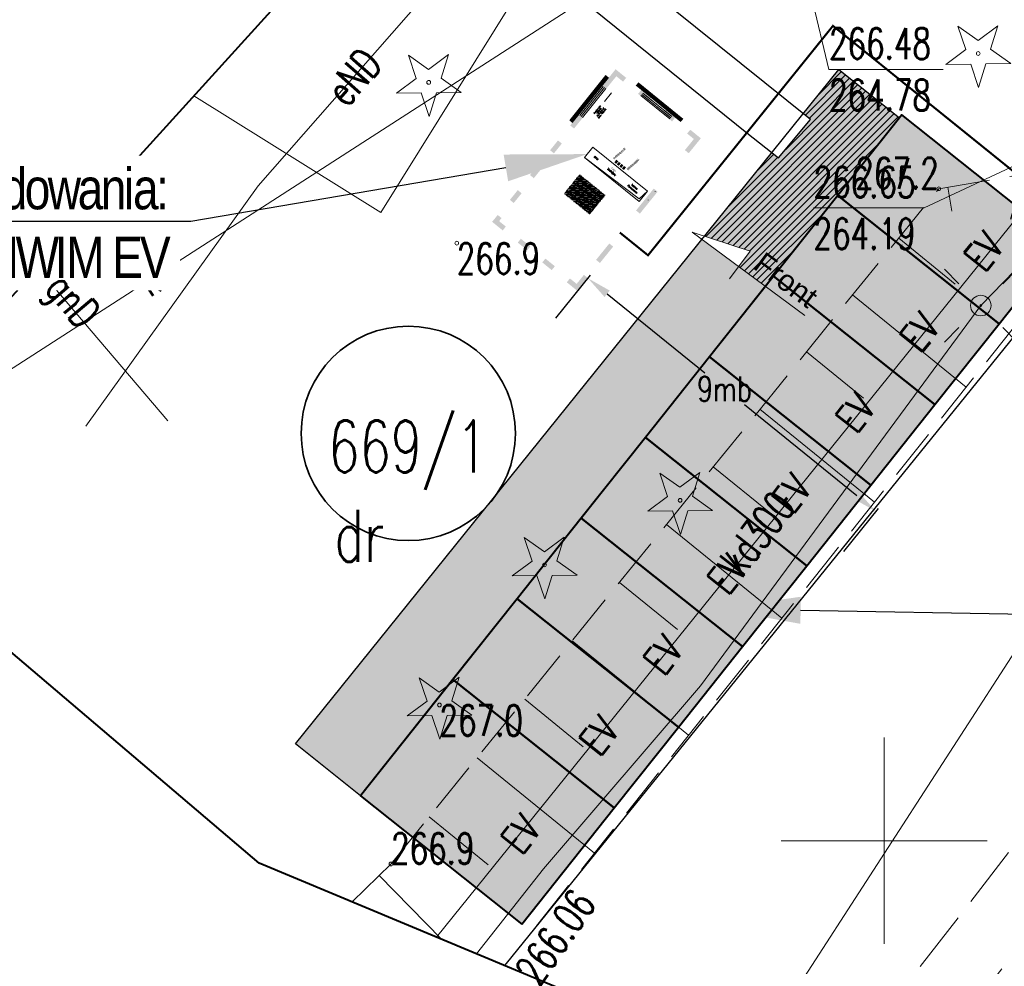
# Model space of a CAD drawing. Header units: metres. Extents: x 7447160 to 7447317, y 5606993 to 5607155.
# Tile 3 of 12: x 7447179 to 7447203, y 5607047 to 5607070. Entities that reach past the tile are written whole.
import ezdxf
from ezdxf import colors
from ezdxf.entities.mleader import LeaderData, LeaderLine
from ezdxf.enums import TextEntityAlignment as Align
from ezdxf.math import Vec2, Vec3

# ---------------------------------------------------------------- set-up
doc = ezdxf.new("R2010")
doc.units = ezdxf.units.M
doc.header["$MEASUREMENT"] = 0
for name, pattern in [('1', [0]), ('1_2', [1.5, 1, -0.5]), ('1_OTKJ', [2, 1.5, -0.5]), ('1_OTKK', [0]), ('1_OTRK', [1.75, 1.25, -0.5]), ('3_SUEP_A', [0]), ('3_SUGP', [0]), ('3_SUKP', [0]), ('3_SUSU', [0]), ('GDE', [0])]:
    doc.linetypes.add(name, pattern=pattern)
doc.layers.get('0').update_dxf_attribs({"color": 250, "linetype": 'CONTINUOUS', "lineweight": 100})
doc.layers.get('Defpoints').update_dxf_attribs({"linetype": 'CONTINUOUS'})
for name, color, linetype in [('!!!_EV_miejsca ładowania', 3, 'CONTINUOUS'), ('Obudowa', 7, 'CONTINUOUS'), ('SCHEMAT', 7, 'CONTINUOUS'), ('Warstwa 1', 7, 'CONTINUOUS'), ('Ładowarka', 7, 'CONTINUOUS')]:
    doc.layers.add(name, color=color, linetype=linetype)
for name, color, linetype, lineweight, true_color in [('_Zakres', 7, 'CONTINUOUS', 40, 0xa4007c), ('Numery_konturow', 7, 'CONTINUOUS', 13, 0x008000), ('OTZ_T_1', 7, 'CONTINUOUS', 18, 0x008000), ('SUGP_L_0', 7, '3_SUGP', 18, 0xbfbf00), ('SUGR_T_0', 7, 'CONTINUOUS', 18, 0xbfbf00), ('SUKP_E_T_0', 7, 'CONTINUOUS', 0, 0x803300), ('SUKP_L_0', 7, '3_SUKP', 18, 0x803300), ('SUKR_T_0', 7, 'CONTINUOUS', 18, 0x803300)]:
    doc.layers.add(name, color=color, linetype=linetype, lineweight=lineweight, true_color=true_color)
for name, color, linetype, lineweight in [('Aparatura', 7, 'CONTINUOUS', 13), ('Dzialki', 7, 'GDE', 18), ('Numery_dzialek', 7, 'CONTINUOUS', 13), ('OTK_L_0', 7, '1_OTKJ', 18), ('OTK_L_1', 7, '1_OTKK', 25), ('OTR_L_1', 7, '1_OTRK', 18), ('OTR_T_0', 7, 'CONTINUOUS', 18), ('OTR_T_1', 7, 'CONTINUOUS', 18), ('Podzial_sekcyjny_krzyze', 7, '1', 18), ('SUE_T_3', 7, 'CONTINUOUS', 18), ('SUEP_E_T_0', 1, 'CONTINUOUS', 0), ('SUEP_L_0', 1, '3_SUEP_A', 18), ('SUS_L_0', 7, '3_SUSU', 18)]:
    doc.layers.add(name, color=color, linetype=linetype, lineweight=lineweight)
doc.styles.add('Arial', font='arial.ttf')
doc.styles.add('Rys-A', font='arial.ttf')
doc.styles.get("Standard").update_dxf_attribs({"font": 'Simplex.SHX', "width": 0.75})
doc.dimstyles.get("Standard").update_dxf_attribs({"dimtxt": 1, "dimasz": 1, "dimexe": 1, "dimexo": 1, "dimgap": 1, "dimtad": 1, "dimtxsty": 'Standard', "dimcen": 2.5, "dimadec": 0, "dimazin": 0, "dimtfac": 1, "dimtmove": 0, "dimatfit": 3, "dimfxl": 1, "dimarcsym": 0})
pattern_1 = [(45, (0, 0), (-0.0883883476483, 0.0883883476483), [])]

# ---------------------------------------------------------------- blocks, each defined once
blk = doc.blocks.new('1_OTRN')
at = {"linetype": 'Continuous'}
blk.add_circle((0, 0), 0.045, dxfattribs=at)
blk = doc.blocks.new('3_SUEO_W')
at = {"linetype": 'Continuous'}
for p, q in [((-0.53035, 0.53035), (-0.8839, 0.8839)), ((0.53035, 0.53035), (0.8839, 0.8839)), ((-0.53035, -0.53035), (-0.8839, -0.8839)), ((0.53035, -0.53035), (0.8839, -0.8839))]:
    blk.add_line(p, q, dxfattribs=at)
blk.add_circle((0, 0), 0.025, dxfattribs=at)
blk = doc.blocks.new('3_SUPP')
at = {"linetype": 'Continuous'}
blk.add_circle((0, 0), 0.25, dxfattribs=at)
blk = doc.blocks.new('1_OTZG')
at = {"linetype": 'Continuous'}
for p, q in [((-0.3012, 0.09375), (-0.4937, 0.6621)), ((-0.4937, 0.6621), (-0.0039, 0.31545)), ((-0.0039, 0.31545), (0.4771, 0.67415)), ((0.4771, 0.67415), (0.2988, 0.1012)), ((-0.78225, -0.26495), (-0.3012, 0.09375)), ((0.2988, 0.1012), (0.7886, -0.24545)), ((-0.18225, -0.2575), (-0.78225, -0.26495)), ((0.01025, -0.82585), (-0.18225, -0.2575)), ((0.1886, -0.2529), (0.01025, -0.82585)), ((0.7886, -0.24545), (0.1886, -0.2529))]:
    blk.add_line(p, q, dxfattribs=at)
blk.add_circle((0, 0), 0.045, dxfattribs=at)
blk = doc.blocks.new('*D294')
at = {"layer": 'Defpoints', "color": 0, "linetype": 'Continuous'}
for p in [(7447192.909, 5607063.759), (7447199.799, 5607057.985), (7447199.895, 5607058.104)]:
    blk.add_point(p, dxfattribs=at)
at = {"layer": 'SCHEMAT', "color": 0, "linetype": 'Continuous', "lineweight": -2, "transparency": 16777216}
for p, q in [((7447192.869, 5607063.711), (7447192.026, 5607062.668)), ((7447193.279, 5607063.263), (7447195.645, 5607061.347)), ((7447199.332, 5607058.362), (7447196.609, 5607060.567)), ((7447199.856, 5607058.056), (7447199.012, 5607057.013))]:
    blk.add_line(p, q, dxfattribs=at)
at = {"layer": 'SCHEMAT', "color": 0, "linetype": 'Continuous', "transparency": 16777216}
for points in [[(7447193.341, 5607063.34), (7447193.216, 5607063.185), (7447192.812, 5607063.64)], [(7447199.395, 5607058.44), (7447199.269, 5607058.285), (7447199.799, 5607057.985)]]:
    blk.add_solid(points, dxfattribs=at)
at = {"layer": 'SCHEMAT', "color": 0, "linetype": 'Continuous', "lineweight": 5, "transparency": 16777216, "insert": (7447196.127, 5607060.957), "char_height": 0.6, "attachment_point": 5}
blk.add_mtext('\\A1;\\A1;9mb\\P', dxfattribs=at)
blk = doc.blocks.new('EV1')
at = {"lineweight": 40, "true_color": 0xafd9aa}
h = blk.add_hatch(color=9, dxfattribs=at)
h.dxf.hatch_style = 1
h.paths.add_polyline_path([(0, 0), (2.5, 0), (2.5, 5), (0, 5)])
at = {"color": 114, "lineweight": 40, "true_color": 0x139b48}
blk.add_lwpolyline([(0, 0), (2.5, 0), (2.5, 5), (0, 5)], close=True, dxfattribs=at)
blk = doc.blocks.new('EV25')
at = {"layer": 'Ładowarka'}
blk.add_blockref('EV1', (-1.25, 0), dxfattribs=at)
at = {"layer": 'Ładowarka', "color": 7, "lineweight": 140, "true_color": 0xffffff, "insert": (-0.522, 1.732), "char_height": 0.6991, "attachment_point": 1}
blk.add_mtext_dynamic_manual_height_columns('EV', width=0.58533, gutter_width=3.496, heights=[0], dxfattribs=at)
blk = doc.blocks.new('EV2')
at = {"lineweight": 40, "true_color": 0xafd9aa}
h = blk.add_hatch(color=9, dxfattribs=at)
h.dxf.hatch_style = 1
h.paths.add_polyline_path([(0, 0), (3.6, 0), (3.6, 5), (0, 5)])
at = {"color": 114, "lineweight": 40, "true_color": 0x139b48}
blk.add_lwpolyline([(0, 0), (3.6, 0), (3.6, 5), (0, 5)], close=True, dxfattribs=at)
blk = doc.blocks.new('EV36')
at = {"layer": 'Ładowarka'}
blk.add_blockref('EV2', (-1.8, 0), dxfattribs=at)
at = {"layer": 'Ładowarka', "color": 7, "lineweight": 140, "true_color": 0xffffff, "insert": (-0.522, 1.732), "char_height": 0.6991, "attachment_point": 1}
blk.add_mtext_dynamic_manual_height_columns('EV', width=0.58533, gutter_width=3.496, heights=[0], dxfattribs=at)

msp = doc.modelspace()

# ---------------------------------------------------------------- hatches: boundary and pattern name
at = {"lineweight": 5}
for points in [[(7447193.50301, 5607066.51375), (7447193.45267, 5607066.45157), (7447193.49931, 5607066.41382), (7447193.54964, 5607066.476)], [(7447193.56378, 5607066.46456), (7447193.51344, 5607066.40238), (7447193.56008, 5607066.36463), (7447193.61041, 5607066.42681)], [(7447193.62596, 5607066.41422), (7447193.57562, 5607066.35204), (7447193.62226, 5607066.31429), (7447193.67259, 5607066.37647)], [(7447193.68814, 5607066.36389), (7447193.6378, 5607066.30171), (7447193.68444, 5607066.26396), (7447193.73477, 5607066.32614)]]:
    msp.add_hatch(color=30, dxfattribs=at).paths.add_polyline_path(points)
at = {"layer": 'Aparatura', "lineweight": 5}
h = msp.add_hatch(dxfattribs=at)
h.set_pattern_fill('LINES', color=256, scale=0.005, angle=231.009306, style=0)
h.set_pattern_definition([(231.009306, (7447202.755973, 5607115.418734), (-0.0098710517, 0.0079907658), [])])
h.paths.add_polyline_path([(7447193.24728, 5607068.55809), (7447192.36641, 5607067.46994), (7447192.43636, 5607067.41331), (7447193.31723, 5607068.50146)])
h = msp.add_hatch(dxfattribs=at)
h.set_pattern_fill('LINES', color=256, scale=0.015, angle=231.009306, style=0)
h.set_pattern_definition([(231.009306, (7447228.23636, 5607014.275843), (-0.029613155, 0.023972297), [])])
h.paths.add_polyline_path([(7447193.25321, 5607068.23164), (7447193.15994, 5607068.30715), (7447192.59366, 5607067.60762), (7447192.68693, 5607067.53212)])
h = msp.add_hatch(dxfattribs=at)
h.set_pattern_fill('LINES', color=256, scale=0.005, angle=141.009306, style=0)
h.set_pattern_definition([(141.009306, (7447241.979002, 5607057.991358), (0.0079907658, 0.0098710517), [])])
h.paths.add_polyline_path([(7447195.11836, 5607067.50005), (7447194.03021, 5607068.38092), (7447193.97358, 5607068.31097), (7447195.06173, 5607067.4301)])
h = msp.add_hatch(dxfattribs=at)
h.set_pattern_fill('LINES', color=256, scale=0.015, angle=141.009306, style=0)
h.set_pattern_definition([(141.009306, (7447140.83611, 5607032.510973), (0.023972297, 0.029613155), [])])
h.paths.add_polyline_path([(7447194.79191, 5607067.49413), (7447194.86742, 5607067.5874), (7447194.16789, 5607068.15367), (7447194.09239, 5607068.0604)])
at = {"layer": 'SCHEMAT', "linetype": 'Continuous', "true_color": 0xcd6928}
h = msp.add_hatch(dxfattribs=at)
h.set_pattern_fill('ANGLE', color=32)
h.set_pattern_definition([(0, (0, 0), (0, 0.275), [0.2, -0.075]), (90, (0, 0), (-0.275, 2e-17), [0.2, -0.075])])
h.paths.add_polyline_path([(7447197.12133, 5607063.44262), (7447195.57561, 5607064.58471), (7447190.60709, 5607058.41753, -0.04097197), (7447190.34021, 5607058.08627), (7447185.71522, 5607052.34551), (7447187.29777, 5607051.08725)])
h.paths.add_polyline_path([(7447200.37231, 5607067.53147), (7447198.89557, 5607068.70561), (7447198.03129, 5607067.63283), (7447198.21188, 5607067.4876), (7447197.43638, 5607066.55789), (7447197.27065, 5607066.68868), (7447195.63688, 5607064.66076), (7447196.74521, 5607064.29946), (7447196.46863, 5607063.92489), (7447197.12133, 5607063.44262)])
h.paths.add_polyline_path([(7447196.60385, 5607063.85807), (7447198.16492, 5607062.70463), (7447198.63151, 5607063.33613), (7447197.07044, 5607064.48956)], flags=9)
h.paths.add_polyline_path([(7447198.09717, 5607064.15635), (7447200.94717, 5607064.15635), (7447200.94717, 5607065.28135), (7447198.09717, 5607065.28135)], flags=9)
h.paths.add_polyline_path([(7447198.09717, 5607065.40635), (7447201.07217, 5607065.40635), (7447201.07217, 5607066.53135), (7447198.09717, 5607066.53135)], flags=9)
h.paths.add_polyline_path([(7447198.47232, 5607067.51811), (7447201.44732, 5607067.51811), (7447201.44732, 5607068.64311), (7447198.47232, 5607068.64311)], flags=9)
h.paths.add_polyline_path([(7447199.0365, 5607065.6225), (7447201.5115, 5607065.6225), (7447201.5115, 5607066.7475), (7447199.0365, 5607066.7475)], flags=9)
at = {"layer": 'SCHEMAT', "linetype": 'Continuous', "true_color": 0xffffff}
h = msp.add_hatch(dxfattribs=at)
h.set_pattern_fill('ANSI31')
h.set_pattern_definition(pattern_1)
h.paths.add_polyline_path([(7447200.37231, 5607067.53147), (7447198.89557, 5607068.70561), (7447198.03129, 5607067.63283), (7447198.21188, 5607067.4876), (7447197.43638, 5607066.55789), (7447197.27065, 5607066.68868), (7447195.63688, 5607064.66076), (7447196.74521, 5607064.29946), (7447196.46863, 5607063.92489), (7447197.12133, 5607063.44262), (7447197.31754, 5607063.6894), (7447198.87341, 5607065.64625)])
h.paths.add_polyline_path([(7447196.60385, 5607063.85807), (7447198.16492, 5607062.70463), (7447198.63151, 5607063.33613), (7447197.07044, 5607064.48956)], flags=9)
h.paths.add_polyline_path([(7447198.09717, 5607064.15635), (7447200.94717, 5607064.15635), (7447200.94717, 5607065.28135), (7447198.09717, 5607065.28135)], flags=9)
h.paths.add_polyline_path([(7447198.09717, 5607065.40635), (7447201.07217, 5607065.40635), (7447201.07217, 5607066.53135), (7447198.09717, 5607066.53135)], flags=9)
h.paths.add_polyline_path([(7447198.47232, 5607067.51811), (7447201.44732, 5607067.51811), (7447201.44732, 5607068.64311), (7447198.47232, 5607068.64311)], flags=9)
h.paths.add_polyline_path([(7447199.0365, 5607065.6225), (7447201.5115, 5607065.6225), (7447201.5115, 5607066.7475), (7447199.0365, 5607066.7475)], flags=9)
h = msp.add_hatch(dxfattribs=at)
h.set_pattern_fill('ANSI31')
h.set_pattern_definition(pattern_1)
h.paths.add_polyline_path([(7447198.87341, 5607065.64625), (7447200.37231, 5607067.53147), (7447198.89557, 5607068.70561), (7447198.03129, 5607067.63283), (7447198.21188, 5607067.4876), (7447197.43638, 5607066.55789), (7447197.27065, 5607066.68868), (7447195.63688, 5607064.66076), (7447196.74521, 5607064.29946), (7447196.46863, 5607063.92489), (7447197.12133, 5607063.44262), (7447197.31754, 5607063.6894)])
h.paths.add_polyline_path([(7447196.60385, 5607063.85807), (7447198.16492, 5607062.70463), (7447198.63151, 5607063.33613), (7447197.07044, 5607064.48956)], flags=9)
h.paths.add_polyline_path([(7447198.09717, 5607064.15635), (7447200.94717, 5607064.15635), (7447200.94717, 5607065.28135), (7447198.09717, 5607065.28135)], flags=9)
h.paths.add_polyline_path([(7447198.09717, 5607065.40635), (7447201.07217, 5607065.40635), (7447201.07217, 5607066.53135), (7447198.09717, 5607066.53135)], flags=9)
h.paths.add_polyline_path([(7447198.47232, 5607067.51811), (7447201.44732, 5607067.51811), (7447201.44732, 5607068.64311), (7447198.47232, 5607068.64311)], flags=9)
h.paths.add_polyline_path([(7447199.0365, 5607065.6225), (7447201.5115, 5607065.6225), (7447201.5115, 5607066.7475), (7447199.0365, 5607066.7475)], flags=9)
at = {"layer": 'Ładowarka', "lineweight": 30}
h = msp.add_hatch(color=5, dxfattribs=at)
h.dxf.hatch_style = 1
h.paths.add_polyline_path([(7447198.28274, 5607065.59561), (7447198.76496, 5607066.19552), (7447197.9251, 5607066.87063), (7447197.44287, 5607066.27073)])
h = msp.add_hatch(color=5, dxfattribs=at)
h.dxf.hatch_style = 1
h.paths.add_polyline_path([(7447195.17462, 5607061.68645), (7447195.65685, 5607062.28636), (7447194.81698, 5607062.96147), (7447194.33476, 5607062.36156)])

# ---------------------------------------------------------------- linework, layer by layer
at = {"lineweight": 5}
msp.add_line((7447193.21768, 5607067.92573), (7447193.3865, 5607068.13428), dxfattribs=at)
at = {"lineweight": 5, "const_width": 0.005}
for points in [[(7447193.42272, 5607066.55032), (7447193.45194, 5607066.58304), (7447193.48133, 5607066.61046), (7447193.51145, 5607066.63511), (7447193.54285, 5607066.6595), (7447193.57611, 5607066.68618), (7447193.61176, 5607066.71767), (7447193.65039, 5607066.75649), (7447193.69253, 5607066.80518)], [(7447193.43248, 5607066.54242), (7447193.4617, 5607066.57515), (7447193.49109, 5607066.60257), (7447193.5212, 5607066.62721), (7447193.55261, 5607066.6516), (7447193.58586, 5607066.67828), (7447193.62152, 5607066.70977), (7447193.66014, 5607066.74859), (7447193.70229, 5607066.79729)], [(7447193.44288, 5607066.53775), (7447193.4721, 5607066.57048), (7447193.50149, 5607066.5979), (7447193.5316, 5607066.62254), (7447193.56301, 5607066.64693), (7447193.59626, 5607066.67361), (7447193.63192, 5607066.7051), (7447193.67054, 5607066.74392), (7447193.71268, 5607066.79262)], [(7447193.44883, 5607066.52856), (7447193.47805, 5607066.56129), (7447193.50744, 5607066.5887), (7447193.53755, 5607066.61335), (7447193.56896, 5607066.63774), (7447193.60221, 5607066.66442), (7447193.63787, 5607066.69591), (7447193.67649, 5607066.73473), (7447193.71864, 5607066.78343)], [(7447193.45957, 5607066.52424), (7447193.48879, 5607066.55697), (7447193.51818, 5607066.58438), (7447193.54829, 5607066.60903), (7447193.5797, 5607066.63342), (7447193.61295, 5607066.6601), (7447193.64861, 5607066.69159), (7447193.68723, 5607066.73041), (7447193.72937, 5607066.77911)], [(7447193.75089, 5607066.28484), (7447193.78011, 5607066.31756), (7447193.80949, 5607066.34498), (7447193.83961, 5607066.36962), (7447193.87102, 5607066.39402), (7447193.90427, 5607066.4207), (7447193.93993, 5607066.45218), (7447193.97855, 5607066.49101), (7447194.02069, 5607066.5397)], [(7447193.76064, 5607066.27694), (7447193.78986, 5607066.30966), (7447193.81925, 5607066.33708), (7447193.84937, 5607066.36172), (7447193.88077, 5607066.38612), (7447193.91402, 5607066.4128), (7447193.94968, 5607066.44428), (7447193.9883, 5607066.48311), (7447194.03045, 5607066.5318)], [(7447193.77104, 5607066.27227), (7447193.80026, 5607066.30499), (7447193.82965, 5607066.33241), (7447193.85977, 5607066.35705), (7447193.89117, 5607066.38145), (7447193.92442, 5607066.40813), (7447193.96008, 5607066.43961), (7447193.9987, 5607066.47844), (7447194.04085, 5607066.52713)], [(7447193.77699, 5607066.26308), (7447193.80621, 5607066.2958), (7447193.8356, 5607066.32322), (7447193.86572, 5607066.34786), (7447193.89712, 5607066.37226), (7447193.93037, 5607066.39894), (7447193.96603, 5607066.43042), (7447194.00465, 5607066.46925), (7447194.0468, 5607066.51794)], [(7447193.78773, 5607066.25876), (7447193.81695, 5607066.29148), (7447193.84634, 5607066.3189), (7447193.87646, 5607066.34354), (7447193.90786, 5607066.36794), (7447193.94111, 5607066.39462), (7447193.97677, 5607066.4261), (7447194.01539, 5607066.46493), (7447194.05754, 5607066.51362)]]:
    msp.add_lwpolyline(points, dxfattribs=at)
at = {"layer": '_Zakres', "linetype": 'Continuous'}
msp.add_lwpolyline([(7447254, 5607146), (7447316.74038, 5607106.76169), (7447254.2039, 5607040.65429), (7447207.55916, 5607039.97171), (7447184.836, 5607049.4574), (7447174.4084, 5607058.3257), (7447254, 5607146)], dxfattribs=at)
at = {"layer": 'Aparatura', "linetype": 'Continuous', "lineweight": 5}
for p, q in [((7447194.27474, 5607065.54401), (7447194.27559, 5607065.53547)), ((7447194.44539, 5607065.75248), (7447194.44624, 5607065.74394))]:
    msp.add_line(p, q, dxfattribs=at)
at = {"layer": 'Aparatura', "lineweight": 0}
msp.add_lwpolyline([(7447198.07558, 5607062.73756), (7447195.34306, 5607064.75654), (7447196.74521, 5607064.29946), (7447196.24879, 5607063.62716)], dxfattribs=at)
msp.add_lwpolyline([(7447198.07558, 5607062.73756), (7447195.34306, 5607064.75654), (7447196.74521, 5607064.29946), (7447196.24879, 5607063.62716)], dxfattribs=at)
at = {"layer": 'Dzialki'}
msp.add_line((7447259.8995, 5607142.31041), (7447196.65613, 5607044.52314), dxfattribs=at)
at = {"layer": 'OTK_L_0', "linetype": '1_OTKJ'}
msp.add_line((7447198.41884, 5607043.7873), (7447207.354, 5607055.298), dxfattribs=at)
at = {"layer": 'OTK_L_1', "linetype": '1_OTKK'}
for p, q in [((7447190.836, 5607047.018), (7447204.816, 5607064.289)), ((7447190.79423, 5607046.97016), (7447190.836, 5607047.018))]:
    msp.add_line(p, q, dxfattribs=at)
at = {"layer": 'OTR_L_1'}
for p, q in [((7447206.531, 5607066.694), (7447190.836, 5607047.018)), ((7447201.324, 5607065.81), (7447206.531, 5607066.694)), ((7447188.036, 5607049.435), (7447201.324, 5607065.81)), ((7447199.90974, 5607043.16493), (7447208.524, 5607054.065))]:
    msp.add_line(p, q, dxfattribs=at)
at = {"layer": 'OTR_L_1', "linetype": 'ByBlock'}
for p, q in [((7447201.54431, 5607065.8474), (7447201.64354, 5607065.26291)), ((7447200.3519, 5607064.61206), (7447201.72336, 5607063.49915)), ((7447199.2343, 5607063.23483), (7447201.98876, 5607060.99964)), ((7447198.112, 5607061.8518), (7447199.49503, 5607060.7295)), ((7447196.98497, 5607060.46295), (7447199.76267, 5607058.2089)), ((7447195.8532, 5607059.06826), (7447197.2479, 5607057.93649)), ((7447194.71667, 5607057.66769), (7447197.5178, 5607055.39463)), ((7447193.57536, 5607056.26123), (7447194.98182, 5607055.11991)), ((7447192.42924, 5607054.84885), (7447195.254, 5607052.55661)), ((7447191.27829, 5607053.43052), (7447192.69662, 5607052.27958)), ((7447190.1225, 5607052.00623), (7447192.97109, 5607049.69466)), ((7447188.96185, 5607050.57594), (7447190.39214, 5607049.41529)), ((7447187.09561, 5607048.51413), (7447188.036, 5607049.435)), ((7447187.74915, 5607049.15411), (7447189.26101, 5607047.6102)), ((7447190.836, 5607047.018), (7447190.79423, 5607046.97016))]:
    msp.add_line(p, q, dxfattribs=at)
at = {"layer": 'Podzial_sekcyjny_krzyze'}
for p, q in [((7447200, 5607047.5), (7447200, 5607052.5)), ((7447197.5, 5607050), (7447202.5, 5607050))]:
    msp.add_line(p, q, dxfattribs=at)
at = {"layer": 'SCHEMAT', "color": 1, "linetype": '1_2', "lineweight": 5, "const_width": 0.05}
msp.add_lwpolyline([(7447193.58622, 5607064.74756), (7447194.27018, 5607064.19568), (7447198.75622, 5607069.75964), (7447212.9831, 5607058.28798), (7447215.60864, 5607059.73937), (7447222.44881, 5607058.25207), (7447243.25612, 5607055.41379), (7447251.56411, 5607054.02609)], dxfattribs=at)
at = {"layer": 'SUEP_L_0', "linetype": '3_SUEP_A'}
for p, q in [((7447184.81224, 5607065.87987), (7447189.87978, 5607071.65478)), ((7447180.63278, 5607060.05468), (7447184.81224, 5607065.87987)), ((7447205.20413, 5607065.94302), (7447202.343, 5607062.977)), ((7447202.343, 5607062.977), (7447195.54377, 5607053.75386)), ((7447195.54377, 5607053.75386), (7447191.73429, 5607049.31898)), ((7447191.73429, 5607049.31898), (7447190.10964, 5607047.25594))]:
    msp.add_line(p, q, dxfattribs=at)
at = {"layer": 'SUGP_L_0', "linetype": '3_SUGP'}
msp.add_line((7447182.62485, 5607060.17926), (7447179.45804, 5607063.88814), dxfattribs=at)
at = {"layer": 'SUKP_L_0', "linetype": '3_SUKP'}
for p, q in [((7447174.99499, 5607058.97186), (7447197.5167, 5607073.48562)), ((7447204.889, 5607067.188), (7447189.14256, 5607047.65965))]:
    msp.add_line(p, q, dxfattribs=at)
at = {"layer": 'SUKR_T_0', "linetype": 'Continuous', "lineweight": 0}
for p, q in [((7447197.5167, 5607073.48562), (7447198.65982, 5607068.70561)), ((7447198.65982, 5607068.70561), (7447201.42837, 5607068.70561)), ((7447204.889, 5607067.188), (7447200.97179, 5607065.34385)), ((7447198.28467, 5607065.34385), (7447200.97179, 5607065.34385))]:
    msp.add_line(p, q, dxfattribs=at)
at = {"layer": 'SUS_L_0', "linetype": '3_SUSU'}
for p, q in [((7447192.55258, 5607072.87149), (7447187.78853, 5607065.2358)), ((7447187.78853, 5607065.2358), (7447183.25132, 5607068.06664))]:
    msp.add_line(p, q, dxfattribs=at)

# ---------------------------------------------------------------- block references
at = {"layer": '!!!_EV_miejsca ładowania', "color": 242, "lineweight": 40, "true_color": 0xcd2027, "rotation": 51.5123249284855}
for p in [(7447203.56505, 5607063.51295), (7447202.00919, 5607061.5561), (7447200.45332, 5607059.59924), (7447198.89746, 5607057.64239)]:
    msp.add_blockref('EV25', p, dxfattribs=at)
at = {"layer": 'OTR_T_1'}
for p in [(7447201.324, 5607065.81), (7447201.324, 5607065.81), (7447189.63, 5607064.49), (7447189.21, 5607053.29), (7447188.036, 5607049.435), (7447188.036, 5607049.435)]:
    msp.add_blockref('1_OTRN', p, dxfattribs=at)
at = {"layer": 'OTZ_T_1'}
for p in [(7447202.28, 5607069.09), (7447188.95, 5607068.39), (7447195.048, 5607058.254), (7447191.759, 5607056.687), (7447189.21, 5607053.29)]:
    msp.add_blockref('1_OTZG', p, dxfattribs=at)
at = {"layer": 'SUE_T_3'}
for name in ['3_SUEO_W', '3_SUPP']:
    msp.add_blockref(name, (7447202.343, 5607062.977), dxfattribs=at)

# ---------------------------------------------------------------- texts
at = {"lineweight": 5, "char_height": 0.045, "attachment_point": 5, "rotation": 321.009306}
for s, insert, width in [('RPW', (7447193.01119, 5607066.55164), 0.55), ('Człon\\PZasilający', (7447193.40858, 5607066.24249), 0.65), ('Tablica\\PPomiarowa', (7447193.91839, 5607065.82979), 0.65)]:
    msp.add_mtext(s, dxfattribs=dict(at, insert=insert, width=width))
at = {"layer": 'Numery_dzialek', "width": 0.7}
msp.add_text('669/1', height=1.26, dxfattribs=at).set_placement((7447186.51734, 5607060.19195), align=Align.TOP_LEFT)
at = {"layer": 'Numery_konturow', "width": 0.7}
msp.add_text('dr', height=1.26, dxfattribs=at).set_placement((7447186.66223, 5607058.02388), align=Align.TOP_LEFT)
at = {"layer": 'Obudowa', "lineweight": 5, "insert": (7447193.10047, 5607067.67865), "char_height": 0.03, "width": 0.9814896, "attachment_point": 5, "rotation": 51.009306}
msp.add_mtext('Transformator\\P1600 kVA \\P15,75/0,42 kV\\P(max. 1600kVA)', dxfattribs=at)
at = {"layer": 'OTR_T_0', "lineweight": 9, "width": 0.7}
msp.add_text('266.06', height=0.75, rotation=55.000006, dxfattribs=at).set_placement((7447191.006, 5607046.862), align=Align.TOP_LEFT)
msp.add_text('266.06', height=0.75, rotation=55.000006, dxfattribs=at).set_placement((7447191.006, 5607046.862), align=Align.TOP_LEFT)
at = {"layer": 'OTR_T_1', "lineweight": 9, "width": 0.7}
msp.add_text('267.2', height=0.75, dxfattribs=at).set_placement((7447201.324, 5607065.81), align=Align.RIGHT)
for s, p in [('266.9', (7447189.63, 5607064.49)), ('267.0', (7447189.21, 5607053.29))]:
    msp.add_text(s, height=0.75, dxfattribs=at).set_placement(p, align=Align.TOP_LEFT)
msp.add_text('266.9', height=0.75, dxfattribs=at).set_placement((7447188.036, 5607049.435))
at = {"layer": 'SUEP_E_T_0', "lineweight": 9, "width": 0.7}
msp.add_text('eND', height=0.75, rotation=48.732679, dxfattribs=at).set_placement((7447187.13145, 5607068.52282), align=Align.MIDDLE)
at = {"layer": 'SUGR_T_0', "lineweight": 9, "width": 0.7}
msp.add_text('gnD', height=0.75, rotation=310.492229, dxfattribs=at).set_placement((7447179.61037, 5607063.37133))
at = {"layer": 'SUKP_E_T_0', "lineweight": 9, "width": 0.7}
for s, rotation, p in [('kd', 32.799105, (7447182.32418, 5607063.69504)), ('kd300', 52.218098, (7447196.92338, 5607057.46017))]:
    msp.add_text(s, height=0.75, rotation=rotation, dxfattribs=at).set_placement(p, align=Align.MIDDLE)
at = {"layer": 'SUKR_T_0', "lineweight": 9, "width": 0.7}
for s, p in [('266.48', (7447198.65982, 5607069.70561)), ('264.78', (7447198.65982, 5607068.45561)), ('266.65', (7447198.28467, 5607066.34385)), ('264.19', (7447198.28467, 5607065.09385))]:
    msp.add_text(s, height=0.75, dxfattribs=at).set_placement(p, align=Align.TOP_LEFT)
at = {"layer": 'Warstwa 1', "lineweight": 0, "style": 'Arial', "oblique": 359.999998}
msp.add_text('Front', height=0.515016, rotation=323.540328, dxfattribs=at).set_placement((7447196.79187, 5607063.89233))

# ---------------------------------------------------------------- next in the draw order: leaders
at = {"layer": 'SCHEMAT', "color": 0, "lineweight": 5, "ltscale": 10}
ml = msp.add_multileader_mtext('Standard', dxfattribs=at)
ml.set_content('{\\W0.8;\\T0.9;\\C0;Punkt  zasilania stacji ładowania:\\Pstacja transforamtorowa ANWIM EV}', color=6, style='Rys-A')
ml.set_leader_properties()
ml.build(insert=Vec2(0, 0))
ml.multileader.update_dxf_attribs({"has_text_frame": 1, "text_right_attachment_type": 6, "dogleg_length": 0.36, "arrow_head_size": 2})
ctx = ml.context
ctx.base_point, ctx.char_height, ctx.arrow_head_size, ctx.landing_gap_size, ctx.plane_origin = Vec3(7447166.15123, 5607065.66449), 1, 2, 0.2, Vec3(7447205.37147, 5607095.5824)
ctx.right_attachment, ctx.text_align_type = 6, 2
notes = []
notes.append((ctx, [(1, (1, 1, 0), (7447183.17617, 5607065.0175), (-1, 0), 0.36, [(0, [(7447192.79447, 5607066.65028)], 0, [])])]))
ctx.mtext.insert, ctx.mtext.alignment = Vec3(7447182.61617, 5607066.31149), 3
ctx.mtext.has_bg_fill, ctx.mtext.bg_color, ctx.mtext.bg_scale_factor, ctx.mtext.bg_transparency, ctx.mtext.use_window_bg_color = 1, -1027028792, 1.3, 0, 1
for ctx, leaders in notes:
    for number, flags, end, landing, length, lines in leaders:
        leader = LeaderData()
        leader.index, (leader.has_last_leader_line, leader.has_dogleg_vector, leader.attachment_direction) = number, flags
        leader.last_leader_point, leader.dogleg_vector, leader.dogleg_length = Vec3(end), Vec3(landing), length
        for number, points, colour, breaks in lines:
            line = LeaderLine()
            line.index, line.vertices, line.color, line.breaks = number, Vec3.list(points), colors.encode_raw_color(colour), breaks
            leader.lines.append(line)
        ctx.leaders.append(leader)

# ---------------------------------------------------------------- next in the draw order: hatches: boundary and pattern name
at = {"lineweight": 5}
h = msp.add_hatch(dxfattribs=at)
h.set_pattern_fill('EARTH2', color=252, scale=0.01, angle=51.009306, style=0)
h.set_pattern_definition([(96.0093, (7447206.16861, 5607046.03882), (-0.1046983, 0.08475487), [0.09525, -0.09525]), (96.0093, (7447206.14966, 5607046.03682), (-0.1046983, 0.08475487), [0.09525, -0.09525]), (96.0093, (7447206.13072, 5607046.03483), (-0.1046983, 0.08475487), [0.09525, -0.09525]), (96.0093, (7447206.11177, 5607046.03283), (-0.1046983, 0.08475487), [0.09525, -0.09525]), (96.0093, (7447206.092825, 5607046.03084), (-0.1046983, 0.08475487), [0.09525, -0.09525]), (96.0093, (7447206.07388, 5607046.02884), (-0.1046983, 0.08475487), [0.09525, -0.09525]), (186.0093, (7447206.16861, 5607046.03882), (-0.08475487, -0.1046983), [0.09525, -0.09525]), (186.0093, (7447206.1706, 5607046.01987), (-0.08475487, -0.1046983), [0.09525, -0.09525]), (186.0093, (7447206.172595, 5607046.00093), (-0.08475487, -0.1046983), [0.09525, -0.09525]), (186.0093, (7447206.17459, 5607045.98198), (-0.08475487, -0.1046983), [0.09525, -0.09525]), (186.0093, (7447206.17658, 5607045.963035), (-0.08475487, -0.1046983), [0.09525, -0.09525]), (186.0093, (7447206.17858, 5607045.94409), (-0.08475487, -0.1046983), [0.09525, -0.09525])])
h.paths.add_polyline_path([(7447192.83626, 5607065.28693), (7447193.23219, 5607065.65424), (7447192.61039, 5607066.1576), (7447192.23288, 5607065.69125)])
h.paths.add_polyline_path([(7447192.68168, 5607065.59111), (7447192.80417, 5607065.74241), (7447192.7517, 5607065.78488), (7447192.62922, 5607065.63358)], flags=24)
h.paths.add_polyline_path([(7447193.23219, 5607065.65424), (7447192.83626, 5607065.28693), (7447192.23288, 5607065.69125), (7447192.85468, 5607065.18789)])
at = {"layer": 'Aparatura', "lineweight": 5}
h = msp.add_hatch(dxfattribs=at)
h.set_pattern_fill('ANSI33', color=256, scale=0.01, angle=231.009306, style=0)
h.set_pattern_definition([(276.0093, (7447206.1338, 5607045.994786), (0.06315106, 0.00664781), []), (276.0093, (7447206.105547, 5607045.959886), (0.06315106, 0.00664781), [0.03175, -0.015875])])
h.paths.add_polyline_path([(7447192.37563, 5607063.63476), (7447192.30013, 5607063.54149), (7447192.55643, 5607063.334), (7447192.80818, 5607063.64499), (7447192.71484, 5607063.72041), (7447192.53866, 5607063.50278)])
h.paths.add_polyline_path([(7447193.26891, 5607064.21413), (7447193.37713, 5607064.34782), (7447193.42449, 5607064.40632), (7447193.33122, 5607064.48182), (7447193.01056, 5607064.08571), (7447193.10383, 5607064.01021)])
h.paths.add_polyline_path([(7447193.97939, 5607065.28252), (7447194.07266, 5607065.20701), (7447194.50263, 5607065.73815), (7447194.40936, 5607065.81366)])
h.paths.add_polyline_path([(7447195.2949, 5607067.24134), (7447195.2194, 5607067.14807), (7447195.38262, 5607067.01594), (7447195.16456, 5607066.74656), (7447195.25783, 5607066.67106), (7447195.55139, 5607067.0337)])
h.paths.add_polyline_path([(7447194.70031, 5607067.72267), (7447194.6248, 5607067.6294), (7447194.63807, 5607067.61866), (7447194.63849, 5607067.61918), (7447194.68758, 5607067.57943), (7447194.68717, 5607067.57892), (7447194.85409, 5607067.44379), (7447194.9296, 5607067.53706)])
h.paths.add_polyline_path([(7447194.2595, 5607067.92512), (7447194.335, 5607068.01839), (7447194.10571, 5607068.20401), (7447194.03021, 5607068.11074), (7447194.17057, 5607067.99711), (7447194.17099, 5607067.99763), (7447194.22008, 5607067.95788), (7447194.21967, 5607067.95737)])
h.paths.add_polyline_path([(7447193.6649, 5607068.40646), (7447193.74041, 5607068.49973), (7447193.48391, 5607068.70736), (7447193.31723, 5607068.50146), (7447193.15994, 5607068.30715), (7447193.16234, 5607068.3052), (7447193.25321, 5607068.23164), (7447193.50168, 5607068.53859)])
h.paths.add_polyline_path([(7447192.38227, 5607067.3465), (7447192.47554, 5607067.27099), (7447192.68693, 5607067.53212), (7447192.59607, 5607067.60568), (7447192.59366, 5607067.60762)])
h.paths.add_polyline_path([(7447192.17989, 5607066.90577), (7447192.08655, 5607066.98119), (7447191.89465, 5607066.74413), (7447191.98792, 5607066.66863)])
h.paths.add_polyline_path([(7447191.40702, 5607066.14176), (7447191.50029, 5607066.06626), (7447191.69227, 5607066.3034), (7447191.59893, 5607066.37882)])
h.paths.add_polyline_path([(7447190.9194, 5607065.53939), (7447191.01267, 5607065.46389), (7447191.20464, 5607065.70104), (7447191.1113, 5607065.77646)])
h.paths.add_polyline_path([(7447190.71701, 5607065.09867), (7447190.62368, 5607065.17409), (7447190.48895, 5607065.00766), (7447190.74563, 5607064.79987), (7447190.82113, 5607064.89314), (7447190.65772, 5607065.02543)])
h.paths.add_polyline_path([(7447191.18644, 5607064.59742), (7447191.11094, 5607064.50415), (7447191.34022, 5607064.31854), (7447191.41573, 5607064.41181)])
h.paths.add_polyline_path([(7447191.78103, 5607064.11609), (7447191.70553, 5607064.02282), (7447191.93482, 5607063.83721), (7447192.01032, 5607063.93048)])
at = {"layer": 'Ładowarka', "lineweight": 30}
h = msp.add_hatch(color=5, dxfattribs=at)
h.dxf.hatch_style = 1
h.paths.add_polyline_path([(7447192.06289, 5607057.77274), (7447192.54512, 5607058.37265), (7447191.70525, 5607059.04776), (7447191.22303, 5607058.44785)])
h = msp.add_hatch(color=5, dxfattribs=at)
h.dxf.hatch_style = 1
h.paths.add_polyline_path([(7447188.90622, 5607053.89476), (7447189.38844, 5607054.49467), (7447188.54858, 5607055.16978), (7447188.06635, 5607054.56988)])

# ---------------------------------------------------------------- next in the draw order: linework, layer by layer
at = {"color": 8, "lineweight": 5}
msp.add_lwpolyline([(7447194.25373, 5607065.75136), (7447194.05266, 5607065.50298), (7447192.7274, 5607066.56744), (7447192.92847, 5607066.81581)], close=True, dxfattribs=at)
at = {"layer": 'Obudowa', "color": 252, "lineweight": 5}
msp.add_lwpolyline([(7447194.25373, 5607065.75136), (7447194.05576, 5607065.5677), (7447192.7274, 5607066.56744)], dxfattribs=at)
at = {"layer": 'SCHEMAT', "linetype": 'Continuous'}
msp.add_lwpolyline([(7447188.44837, 5607073.79145), (7447196.66535, 5607067.16637), (7447197.43638, 5607066.55789), (7447198.21188, 5607067.4876), (7447189.31218, 5607074.64436)], dxfattribs=at)
at = {"layer": 'SCHEMAT', "color": 3, "linetype": 'ByBlock', "lineweight": 35}
msp.add_circle((7447188.45575, 5607059.87759), 2.6, dxfattribs=at)

# ---------------------------------------------------------------- next in the draw order: block references
at = {"layer": '!!!_EV_miejsca ładowania', "color": 242, "lineweight": 40, "true_color": 0xcd2027, "rotation": 51.5123249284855}
for p in [(7447197.34159, 5607055.68553), (7447195.78572, 5607053.72867), (7447194.22986, 5607051.77182)]:
    msp.add_blockref('EV25', p, dxfattribs=at)
at = {"layer": '!!!_EV_miejsca ładowania', "color": 114, "lineweight": 40, "true_color": 0x139b48, "rotation": 51.51232492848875}
msp.add_blockref('EV36', (7447192.3317, 5607049.38446), dxfattribs=at)

# ---------------------------------------------------------------- next in the draw order: dimensions: what is measured, and where the dimension line sits
at = {"layer": 'SCHEMAT', "linetype": 'Continuous', "lineweight": 5}
dim = msp.add_linear_dim(base=(7447199.7986, 5607057.98488), p1=(7447192.90867, 5607063.75925), p2=(7447199.8951, 5607058.1041), angle=321.011583, text='\\A1;9mb\\P', dimstyle='Standard', override={"dimtxt": 0.6, "dimasz": 0.6, "dimexe": 1.25, "dimexo": 0.0625, "dimgap": 0.09, "dimtad": 0, "dimtih": 1, "dimtoh": 1, "dimdec": 4, "dimzin": 0, "dimdsep": 46, "dimcen": 0.09, "dimtdec": 4, "dimtofl": 0, "dimtfill": 0, "dimtfillclr": 0, "dimtolj": 1, "dimtzin": 0}, dxfattribs=at)
dim.commit()
dim.dimension.update_dxf_attribs({"geometry": '*D294', "text_midpoint": (7447196.12709, 5607060.95678), "dimtype": 161})

# ---------------------------------------------------------------- next in the draw order: leaders
at = {"layer": 'SCHEMAT', "color": 0, "lineweight": 5, "ltscale": 10}
ml = msp.add_multileader_mtext('Standard', dxfattribs=at)
ml.set_content('{\\W0.8;\\T0.9;\\C0;planowany układ miejsc EV\\P- dokonać niwelacji terenu do poziomu drogi,  \\P-wykonać chodnik o szerokości 1,2m od miejsc ładowania  w kierunku stacji paliw\\P- wykonać oświetlenie, istn. słup ośw. III/4 nalezy \\P- przesadzić drzewa poza obrys miejsc ładowania}', color=6, style='Rys-A')
ml.set_leader_properties()
ml.build(insert=Vec2(0, 0))
ml.multileader.update_dxf_attribs({"has_text_frame": 1, "text_right_attachment_type": 6, "dogleg_length": 0.36, "arrow_head_size": 2})
ctx = ml.context
ctx.base_point, ctx.char_height, ctx.arrow_head_size, ctx.landing_gap_size, ctx.plane_origin = Vec3(7447208.81255, 5607055.40574), 1, 2, 0.2, Vec3(7447206.51592, 5607082.91291)
ctx.right_attachment = 6
notes = []
notes.append((ctx, [(0, (1, 1, 0), (7447208.45255, 5607055.40574), (1, 0), 0.36, [(0, [(7447195.97168, 5607055.62232)], 0, [])])]))
ctx.mtext.insert = Vec3(7447209.01255, 5607056.05273)
ctx.mtext.has_bg_fill, ctx.mtext.bg_color, ctx.mtext.bg_scale_factor, ctx.mtext.bg_transparency, ctx.mtext.use_window_bg_color = 1, -1027028792, 1.3, 0, 1
for ctx, leaders in notes:
    for number, flags, end, landing, length, lines in leaders:
        leader = LeaderData()
        leader.index, (leader.has_last_leader_line, leader.has_dogleg_vector, leader.attachment_direction) = number, flags
        leader.last_leader_point, leader.dogleg_vector, leader.dogleg_length = Vec3(end), Vec3(landing), length
        for number, points, colour, breaks in lines:
            line = LeaderLine()
            line.index, line.vertices, line.color, line.breaks = number, Vec3.list(points), colors.encode_raw_color(colour), breaks
            leader.lines.append(line)
        ctx.leaders.append(leader)

# ---------------------------------------------------------------- next in the draw order: linework, layer by layer
at = {"layer": 'SCHEMAT', "linetype": 'Continuous'}
for points in [[(7447187.29777, 5607051.08725), (7447185.71522, 5607052.34551), (7447198.89557, 5607068.70561), (7447200.37231, 5607067.53147)], [(7447200.37231, 5607067.53147), (7447187.29777, 5607051.08725)]]:
    msp.add_lwpolyline(points, dxfattribs=at)

# ---------------------------------------------------------------- next in the draw order: leaders
at = {"layer": 'SCHEMAT', "color": 0, "lineweight": 5, "ltscale": 10}
ml = msp.add_multileader_mtext('Standard', dxfattribs=at)
ml.set_content('{\\W0.8;\\T0.9;\\C0;istn laternię przenieść poza obręb miejsc  EV  l\\Plub zostawić bez zmian dostosowujac miejscami ładowania EV}', color=6, style='Rys-A')
ml.set_leader_properties()
ml.build(insert=Vec2(0, 0))
ml.multileader.update_dxf_attribs({"has_text_frame": 1, "text_right_attachment_type": 6, "dogleg_length": 0.36, "arrow_head_size": 2})
ctx = ml.context
ctx.base_point, ctx.char_height, ctx.arrow_head_size, ctx.landing_gap_size, ctx.plane_origin = Vec3(7447205.0282, 5607070.67951), 1, 2, 0.2, Vec3(7447244.24843, 5607100.59742)
ctx.right_attachment = 6
notes = []
notes.append((ctx, [(0, (1, 1, 0), (7447204.6682, 5607070.67951), (1, 0), 0.36, [(0, [(7447202.52856, 5607063.14454)], 0, [])])]))
ctx.mtext.insert = Vec3(7447205.2282, 5607071.32651)
ctx.mtext.has_bg_fill, ctx.mtext.bg_color, ctx.mtext.bg_scale_factor, ctx.mtext.bg_transparency, ctx.mtext.use_window_bg_color = 1, -1027028792, 1.3, 0, 1
for ctx, leaders in notes:
    for number, flags, end, landing, length, lines in leaders:
        leader = LeaderData()
        leader.index, (leader.has_last_leader_line, leader.has_dogleg_vector, leader.attachment_direction) = number, flags
        leader.last_leader_point, leader.dogleg_vector, leader.dogleg_length = Vec3(end), Vec3(landing), length
        for number, points, colour, breaks in lines:
            line = LeaderLine()
            line.index, line.vertices, line.color, line.breaks = number, Vec3.list(points), colors.encode_raw_color(colour), breaks
            leader.lines.append(line)
        ctx.leaders.append(leader)

doc.saveas('drawing.dxf')
